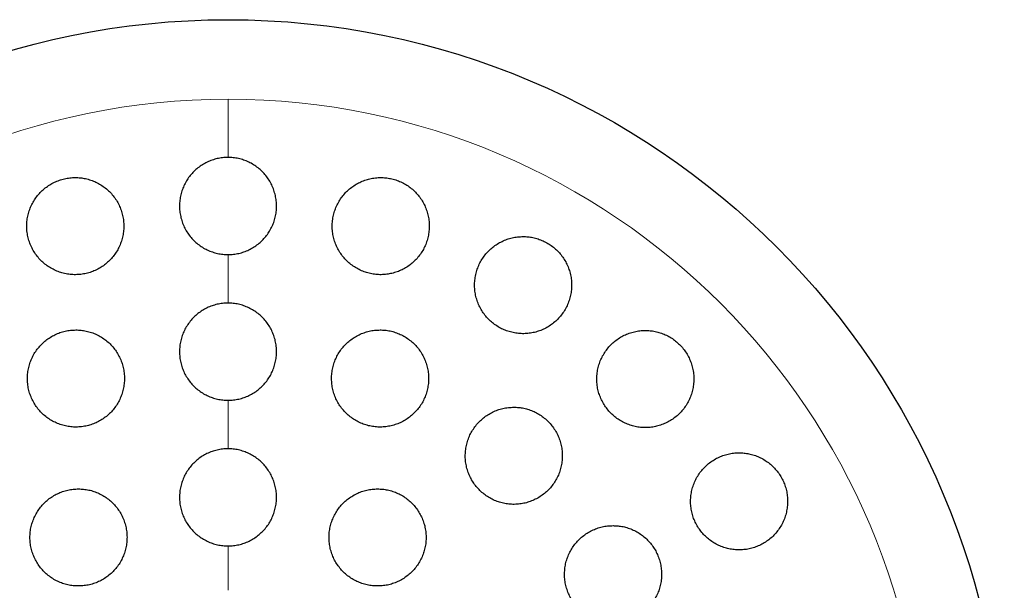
# Model space of a CAD drawing. Header units: millimetres. Extents: x 8 to 761, y 12 to 733.
# Tile 87 of 99: x 436 to 456, y 721 to 733. Entities that reach past the tile are written whole.
import ezdxf

# ---------------------------------------------------------------- set-up
doc = ezdxf.new("R2010")
doc.units = ezdxf.units.MM

msp = doc.modelspace()

# ---------------------------------------------------------------- linework, layer by layer
at = {"color": 252, "linetype": 'Continuous', "lineweight": 0}
for p, q in [((439.949, 731.56), (439.949, 730.362)), ((439.949, 728.362), (439.949, 727.362)), ((439.949, 725.362), (439.949, 724.362)), ((439.949, 722.362), (439.949, 721.449))]:
    msp.add_line(p, q, dxfattribs=at)
at = {"color": 7, "linetype": 'Continuous', "lineweight": 30}
msp.add_circle((439.949, 717.199), 16, dxfattribs=at)
at = {"color": 252, "linetype": 'Continuous', "lineweight": 0}
for start, end in [(90, 0), (0, 90)]:
    msp.add_arc((439.949, 717.199), 14.361, start, end, dxfattribs=at)
at = {"color": 7, "linetype": 'Continuous', "lineweight": 30}
for points, knots in [([(439.949, 730.362), (439.912, 730.361), (439.837, 730.359), (439.727, 730.339), (439.62, 730.309), (439.517, 730.266), (439.419, 730.213), (439.328, 730.149), (439.245, 730.075), (439.17, 729.993), (439.104, 729.902), (439.05, 729.804), (439.006, 729.701), (438.973, 729.593), (438.954, 729.482), (438.947, 729.369), (438.952, 729.255), (438.971, 729.143), (439.002, 729.034), (439.045, 728.928), (439.101, 728.828), (439.167, 728.735), (439.243, 728.651), (439.328, 728.575), (439.421, 728.51), (439.521, 728.456), (439.626, 728.414), (439.734, 728.384), (439.842, 728.365), (439.914, 728.363), (439.949, 728.362)], [0, 0, 0, 0, 0.035235, 0.070582, 0.105817, 0.141043, 0.176381, 0.211609, 0.24702, 0.282541, 0.317954, 0.353762, 0.389683, 0.425493, 0.461681, 0.497983, 0.534171, 0.570553, 0.607052, 0.643433, 0.679735, 0.716153, 0.752453, 0.788431, 0.824526, 0.860503, 0.896063, 0.931738, 0.967297, 1, 1, 1, 1]), ([(439.949, 728.362), (439.986, 728.364), (440.06, 728.366), (440.17, 728.385), (440.278, 728.416), (440.381, 728.458), (440.478, 728.512), (440.569, 728.576), (440.653, 728.649), (440.728, 728.732), (440.793, 728.823), (440.848, 728.92), (440.892, 729.024), (440.924, 729.132), (440.944, 729.243), (440.951, 729.356), (440.945, 729.469), (440.926, 729.581), (440.895, 729.691), (440.852, 729.797), (440.797, 729.896), (440.73, 729.989), (440.654, 730.074), (440.569, 730.149), (440.476, 730.214), (440.376, 730.269), (440.272, 730.311), (440.163, 730.341), (440.055, 730.359), (439.983, 730.361), (439.949, 730.362)], [0, 0, 0, 0, 0.0352366, 0.0705863, 0.1058236, 0.1410517, 0.1763918, 0.2116216, 0.2470325, 0.2825548, 0.3179677, 0.3537736, 0.3896919, 0.4254993, 0.461684, 0.497983, 0.534168, 0.5705498, 0.6070476, 0.6434283, 0.6797322, 0.7161531, 0.752455, 0.7884365, 0.8245346, 0.8605142, 0.8960753, 0.9317514, 0.9673115, 1, 1, 1, 1]), ([(436.8, 729.948), (436.763, 729.947), (436.689, 729.944), (436.58, 729.925), (436.472, 729.895), (436.369, 729.852), (436.272, 729.799), (436.181, 729.735), (436.097, 729.662), (436.023, 729.579), (435.957, 729.489), (435.902, 729.392), (435.859, 729.289), (435.826, 729.182), (435.806, 729.072), (435.799, 728.96), (435.803, 728.847), (435.821, 728.735), (435.852, 728.626), (435.894, 728.52), (435.949, 728.42), (436.014, 728.327), (436.09, 728.241), (436.175, 728.165), (436.267, 728.099), (436.367, 728.044), (436.472, 728.001), (436.581, 727.97), (436.693, 727.951), (436.805, 727.946), (436.918, 727.953), (437.028, 727.972), (437.135, 728.003), (437.238, 728.046), (437.336, 728.101), (437.426, 728.165), (437.509, 728.239), (437.583, 728.322), (437.648, 728.413), (437.702, 728.51), (437.745, 728.613), (437.776, 728.721), (437.796, 728.831), (437.803, 728.943), (437.797, 729.056), (437.778, 729.168), (437.747, 729.277), (437.704, 729.382), (437.649, 729.482), (437.583, 729.575), (437.506, 729.659), (437.421, 729.735), (437.327, 729.8), (437.227, 729.855), (437.122, 729.897), (437.014, 729.927), (436.907, 729.945), (436.836, 729.947), (436.8, 729.948)], [0, 0, 0, 0, 0.017577, 0.035211, 0.052788, 0.070365, 0.087998, 0.105575, 0.123173, 0.140828, 0.158427, 0.176171, 0.19397, 0.211715, 0.229663, 0.247667, 0.265616, 0.283741, 0.301922, 0.320047, 0.338241, 0.356494, 0.374688, 0.392813, 0.410997, 0.42912, 0.447066, 0.46507, 0.483015, 0.500754, 0.51855, 0.536289, 0.553885, 0.571538, 0.589134, 0.606712, 0.624345, 0.641924, 0.659613, 0.677357, 0.695047, 0.712929, 0.730867, 0.74875, 0.766826, 0.784959, 0.803035, 0.821222, 0.839467, 0.857654, 0.875816, 0.894036, 0.912198, 0.930208, 0.948277, 0.966287, 0.983144, 1, 1, 1, 1]), ([(443.097, 729.948), (443.06, 729.947), (442.985, 729.944), (442.874, 729.925), (442.767, 729.894), (442.663, 729.851), (442.566, 729.797), (442.474, 729.733), (442.391, 729.659), (442.316, 729.575), (442.25, 729.484), (442.195, 729.385), (442.152, 729.281), (442.12, 729.172), (442.101, 729.06), (442.095, 728.946), (442.101, 728.832), (442.121, 728.72), (442.153, 728.611), (442.198, 728.506), (442.254, 728.406), (442.32, 728.314), (442.397, 728.231), (442.482, 728.156), (442.575, 728.092), (442.674, 728.039), (442.779, 727.998), (442.886, 727.968), (442.997, 727.951), (443.108, 727.946), (443.219, 727.953), (443.328, 727.973), (443.435, 728.005), (443.537, 728.048), (443.635, 728.102), (443.725, 728.167), (443.808, 728.242), (443.883, 728.326), (443.948, 728.418), (444.002, 728.517), (444.045, 728.622), (444.075, 728.731), (444.093, 728.843), (444.099, 728.957), (444.091, 729.071), (444.071, 729.183), (444.038, 729.292), (443.993, 729.397), (443.936, 729.496), (443.869, 729.587), (443.791, 729.67), (443.706, 729.744), (443.612, 729.807), (443.513, 729.859), (443.408, 729.9), (443.303, 729.928), (443.199, 729.945), (443.131, 729.947), (443.097, 729.948)], [0, 0, 0, 0, 0.017727, 0.035512, 0.05324, 0.070961, 0.088737, 0.106459, 0.124319, 0.142235, 0.160097, 0.178156, 0.196273, 0.214333, 0.232514, 0.250754, 0.268935, 0.287106, 0.305335, 0.323505, 0.341535, 0.359623, 0.377651, 0.395474, 0.413355, 0.431177, 0.44882, 0.46652, 0.484163, 0.501732, 0.519356, 0.536926, 0.554554, 0.572238, 0.589868, 0.607664, 0.625515, 0.643312, 0.661312, 0.67937, 0.697371, 0.715526, 0.733739, 0.751894, 0.770084, 0.788332, 0.806521, 0.824607, 0.842752, 0.860837, 0.878727, 0.896675, 0.914564, 0.932255, 0.950002, 0.967693, 0.983846, 1, 1, 1, 1]), ([(446.031, 728.733), (445.993, 728.731), (445.918, 728.729), (445.807, 728.709), (445.699, 728.678), (445.595, 728.635), (445.497, 728.581), (445.405, 728.515), (445.321, 728.44), (445.246, 728.356), (445.181, 728.264), (445.126, 728.164), (445.083, 728.059), (445.052, 727.949), (445.034, 727.836), (445.029, 727.722), (445.036, 727.609), (445.057, 727.497), (445.09, 727.388), (445.135, 727.283), (445.191, 727.185), (445.258, 727.094), (445.335, 727.011), (445.42, 726.938), (445.513, 726.875), (445.611, 726.822), (445.715, 726.782), (445.823, 726.753), (445.932, 726.735), (446.044, 726.731), (446.154, 726.738), (446.264, 726.758), (446.371, 726.79), (446.474, 726.834), (446.571, 726.889), (446.662, 726.955), (446.745, 727.03), (446.82, 727.115), (446.884, 727.208), (446.938, 727.308), (446.981, 727.414), (447.011, 727.524), (447.028, 727.636), (447.033, 727.75), (447.024, 727.864), (447.003, 727.976), (446.969, 728.085), (446.923, 728.189), (446.866, 728.286), (446.798, 728.377), (446.721, 728.459), (446.635, 728.532), (446.542, 728.594), (446.443, 728.646), (446.339, 728.686), (446.235, 728.713), (446.131, 728.73), (446.064, 728.732), (446.031, 728.733)], [0, 0, 0, 0, 0.017878, 0.035815, 0.053694, 0.071565, 0.089492, 0.107364, 0.125386, 0.143464, 0.161486, 0.179652, 0.197876, 0.216042, 0.234226, 0.25247, 0.270654, 0.288721, 0.306847, 0.324913, 0.34278, 0.360705, 0.378571, 0.396245, 0.413976, 0.43165, 0.449223, 0.466852, 0.484426, 0.502031, 0.519693, 0.537299, 0.555054, 0.572865, 0.590621, 0.60858, 0.626595, 0.644555, 0.662686, 0.680875, 0.699006, 0.7172, 0.735453, 0.753647, 0.771765, 0.789941, 0.808058, 0.825992, 0.843985, 0.861919, 0.879646, 0.897431, 0.915158, 0.932748, 0.950394, 0.967985, 0.983992, 1, 1, 1, 1]), ([(439.949, 727.362), (439.911, 727.361), (439.837, 727.359), (439.726, 727.339), (439.619, 727.309), (439.515, 727.266), (439.417, 727.212), (439.326, 727.147), (439.242, 727.073), (439.167, 726.99), (439.102, 726.898), (439.047, 726.8), (439.004, 726.696), (438.972, 726.588), (438.953, 726.477), (438.947, 726.364), (438.953, 726.251), (438.972, 726.14), (439.003, 726.031), (439.046, 725.926), (439.102, 725.827), (439.168, 725.735), (439.243, 725.65), (439.328, 725.575), (439.421, 725.51), (439.52, 725.456), (439.625, 725.414), (439.733, 725.384), (439.842, 725.366), (439.914, 725.363), (439.949, 725.362)], [0, 0, 0, 0, 0.035462, 0.071037, 0.106498, 0.141955, 0.177525, 0.212982, 0.248544, 0.284219, 0.319783, 0.355571, 0.391472, 0.427261, 0.463263, 0.499379, 0.535381, 0.571491, 0.607716, 0.643825, 0.679888, 0.716066, 0.752128, 0.788009, 0.824006, 0.859885, 0.895531, 0.931292, 0.966937, 1, 1, 1, 1]), ([(439.949, 725.362), (439.986, 725.364), (440.061, 725.366), (440.171, 725.385), (440.279, 725.416), (440.382, 725.459), (440.48, 725.513), (440.572, 725.577), (440.655, 725.652), (440.73, 725.735), (440.795, 725.826), (440.85, 725.924), (440.893, 726.028), (440.925, 726.136), (440.944, 726.247), (440.951, 726.36), (440.945, 726.473), (440.926, 726.585), (440.894, 726.694), (440.851, 726.799), (440.796, 726.898), (440.73, 726.99), (440.654, 727.074), (440.569, 727.149), (440.476, 727.214), (440.377, 727.268), (440.273, 727.311), (440.164, 727.341), (440.056, 727.359), (439.983, 727.361), (439.949, 727.362)], [0, 0, 0, 0, 0.035462, 0.071038, 0.106501, 0.141959, 0.177529, 0.212988, 0.24855, 0.284225, 0.319788, 0.355575, 0.391476, 0.427264, 0.463264, 0.499379, 0.53538, 0.571489, 0.607714, 0.643823, 0.679887, 0.716066, 0.752129, 0.788011, 0.824009, 0.85989, 0.895536, 0.931297, 0.966943, 1, 1, 1, 1]), ([(436.815, 726.81), (436.777, 726.808), (436.703, 726.806), (436.592, 726.787), (436.485, 726.756), (436.381, 726.713), (436.283, 726.659), (436.192, 726.595), (436.108, 726.52), (436.034, 726.437), (435.968, 726.347), (435.914, 726.249), (435.871, 726.146), (435.839, 726.038), (435.819, 725.927), (435.813, 725.815), (435.818, 725.703), (435.837, 725.592), (435.867, 725.483), (435.91, 725.378), (435.965, 725.279), (436.03, 725.186), (436.105, 725.101), (436.19, 725.026), (436.283, 724.96), (436.382, 724.906), (436.487, 724.863), (436.596, 724.832), (436.707, 724.813), (436.82, 724.808), (436.932, 724.815), (437.043, 724.834), (437.151, 724.866), (437.254, 724.909), (437.352, 724.964), (437.443, 725.029), (437.526, 725.104), (437.6, 725.187), (437.664, 725.279), (437.718, 725.377), (437.761, 725.481), (437.792, 725.588), (437.81, 725.699), (437.817, 725.811), (437.81, 725.924), (437.791, 726.035), (437.759, 726.143), (437.716, 726.248), (437.66, 726.347), (437.595, 726.439), (437.518, 726.523), (437.433, 726.598), (437.34, 726.663), (437.24, 726.717), (437.135, 726.759), (437.028, 726.789), (436.921, 726.806), (436.85, 726.809), (436.815, 726.81)], [0, 0, 0, 0, 0.017711, 0.035478, 0.053189, 0.0709, 0.088668, 0.10638, 0.124089, 0.141855, 0.159564, 0.177341, 0.195174, 0.212952, 0.230841, 0.248786, 0.266676, 0.284673, 0.302727, 0.320724, 0.338778, 0.35689, 0.374944, 0.392978, 0.41107, 0.429103, 0.447049, 0.465052, 0.482997, 0.500824, 0.518709, 0.536537, 0.554271, 0.572061, 0.589795, 0.607498, 0.625258, 0.642962, 0.660711, 0.678517, 0.696267, 0.714119, 0.732027, 0.749879, 0.767845, 0.785868, 0.803834, 0.821878, 0.839979, 0.858023, 0.876072, 0.894179, 0.912227, 0.930206, 0.948243, 0.966222, 0.983111, 1, 1, 1, 1]), ([(443.083, 726.81), (443.045, 726.808), (442.971, 726.806), (442.86, 726.786), (442.752, 726.756), (442.648, 726.712), (442.55, 726.658), (442.458, 726.593), (442.374, 726.518), (442.3, 726.434), (442.234, 726.343), (442.18, 726.244), (442.137, 726.139), (442.105, 726.031), (442.087, 725.919), (442.081, 725.806), (442.088, 725.692), (442.107, 725.581), (442.14, 725.472), (442.184, 725.367), (442.239, 725.269), (442.306, 725.177), (442.382, 725.094), (442.467, 725.02), (442.559, 724.955), (442.658, 724.902), (442.762, 724.86), (442.87, 724.83), (442.981, 724.813), (443.093, 724.808), (443.204, 724.815), (443.314, 724.835), (443.422, 724.867), (443.525, 724.91), (443.622, 724.965), (443.713, 725.031), (443.796, 725.106), (443.871, 725.19), (443.935, 725.283), (443.989, 725.382), (444.032, 725.487), (444.062, 725.596), (444.08, 725.708), (444.085, 725.821), (444.077, 725.934), (444.057, 726.046), (444.024, 726.154), (443.979, 726.258), (443.922, 726.357), (443.856, 726.448), (443.779, 726.531), (443.693, 726.604), (443.6, 726.668), (443.501, 726.72), (443.397, 726.761), (443.291, 726.79), (443.186, 726.807), (443.117, 726.809), (443.083, 726.81)], [0, 0, 0, 0, 0.01782, 0.0356973, 0.0535178, 0.0713337, 0.0892062, 0.1070227, 0.1249222, 0.1428784, 0.1607783, 0.1787833, 0.1968454, 0.2148504, 0.2329061, 0.2510193, 0.2690746, 0.287103, 0.3051893, 0.3232172, 0.3411524, 0.3591452, 0.3770799, 0.3948975, 0.4127723, 0.4305896, 0.4483175, 0.4661021, 0.48383, 0.5015346, 0.5192955, 0.5370005, 0.5547574, 0.5725705, 0.590328, 0.6081902, 0.6261089, 0.6439716, 0.661947, 0.6799794, 0.697955, 0.7160024, 0.7341073, 0.7521545, 0.7702002, 0.7883036, 0.8063487, 0.8243187, 0.8423464, 0.8603158, 0.8781698, 0.8960812, 0.9139349, 0.9316846, 0.9494913, 0.967241, 0.9836205, 1, 1, 1, 1]), ([(448.55, 726.8), (448.512, 726.798), (448.436, 726.796), (448.325, 726.776), (448.216, 726.745), (448.112, 726.701), (448.013, 726.646), (447.921, 726.58), (447.837, 726.504), (447.762, 726.419), (447.697, 726.325), (447.643, 726.225), (447.6, 726.119), (447.57, 726.009), (447.552, 725.896), (447.548, 725.783), (447.556, 725.669), (447.577, 725.558), (447.611, 725.45), (447.656, 725.346), (447.713, 725.249), (447.78, 725.159), (447.856, 725.077), (447.941, 725.004), (448.033, 724.941), (448.131, 724.889), (448.235, 724.849), (448.342, 724.819), (448.452, 724.802), (448.563, 724.798), (448.674, 724.805), (448.784, 724.825), (448.892, 724.858), (448.995, 724.902), (449.093, 724.957), (449.184, 725.024), (449.268, 725.101), (449.342, 725.186), (449.407, 725.28), (449.46, 725.381), (449.502, 725.487), (449.531, 725.597), (449.548, 725.71), (449.552, 725.824), (449.542, 725.937), (449.52, 726.049), (449.486, 726.157), (449.44, 726.26), (449.383, 726.357), (449.315, 726.446), (449.238, 726.528), (449.153, 726.6), (449.061, 726.662), (448.962, 726.713), (448.858, 726.753), (448.754, 726.78), (448.651, 726.797), (448.583, 726.799), (448.55, 726.8)], [0, 0, 0, 0, 0.01803, 0.036119, 0.05415, 0.072174, 0.090256, 0.108281, 0.126425, 0.144626, 0.16277, 0.180963, 0.199214, 0.217407, 0.235509, 0.253669, 0.27177, 0.289683, 0.307653, 0.325564, 0.343274, 0.361041, 0.378751, 0.396335, 0.413975, 0.43156, 0.449147, 0.46679, 0.484379, 0.502094, 0.519866, 0.537583, 0.555498, 0.573469, 0.591385, 0.609486, 0.627645, 0.645746, 0.663939, 0.68219, 0.700382, 0.718527, 0.736731, 0.754875, 0.772854, 0.790891, 0.808869, 0.826638, 0.844464, 0.862233, 0.879843, 0.897509, 0.915119, 0.932689, 0.950315, 0.967886, 0.983943, 1, 1, 1, 1]), ([(445.839, 725.218), (445.801, 725.217), (445.726, 725.215), (445.615, 725.195), (445.506, 725.164), (445.402, 725.12), (445.304, 725.066), (445.212, 725), (445.128, 724.925), (445.053, 724.84), (444.988, 724.747), (444.934, 724.648), (444.891, 724.543), (444.86, 724.434), (444.842, 724.322), (444.837, 724.208), (444.844, 724.095), (444.865, 723.984), (444.898, 723.876), (444.942, 723.772), (444.998, 723.674), (445.064, 723.583), (445.14, 723.5), (445.225, 723.427), (445.317, 723.363), (445.416, 723.31), (445.52, 723.269), (445.628, 723.239), (445.738, 723.221), (445.85, 723.216), (445.961, 723.224), (446.072, 723.244), (446.179, 723.276), (446.283, 723.32), (446.381, 723.375), (446.472, 723.441), (446.555, 723.517), (446.63, 723.602), (446.694, 723.696), (446.747, 723.795), (446.79, 723.901), (446.819, 724.01), (446.836, 724.122), (446.841, 724.236), (446.833, 724.349), (446.812, 724.46), (446.778, 724.568), (446.733, 724.671), (446.676, 724.769), (446.609, 724.86), (446.533, 724.942), (446.447, 725.015), (446.355, 725.078), (446.256, 725.13), (446.152, 725.17), (446.046, 725.199), (445.942, 725.215), (445.873, 725.217), (445.839, 725.218)], [0, 0, 0, 0, 0.017937, 0.035932, 0.05387, 0.071803, 0.089793, 0.107727, 0.125735, 0.143801, 0.16181, 0.179866, 0.19798, 0.216035, 0.234061, 0.252144, 0.270169, 0.288099, 0.306087, 0.324016, 0.341829, 0.359699, 0.377511, 0.395236, 0.413018, 0.430744, 0.448449, 0.466211, 0.483916, 0.501677, 0.519494, 0.537256, 0.555123, 0.573047, 0.590915, 0.608895, 0.626932, 0.644912, 0.662961, 0.681067, 0.699116, 0.71716, 0.735261, 0.753304, 0.77127, 0.789293, 0.807257, 0.825106, 0.843012, 0.860861, 0.878607, 0.89641, 0.914156, 0.931858, 0.949617, 0.96732, 0.98366, 1, 1, 1, 1]), ([(439.949, 724.362), (439.911, 724.361), (439.837, 724.359), (439.726, 724.339), (439.618, 724.308), (439.514, 724.265), (439.416, 724.211), (439.324, 724.146), (439.24, 724.071), (439.166, 723.987), (439.1, 723.896), (439.046, 723.797), (439.003, 723.693), (438.972, 723.585), (438.953, 723.474), (438.947, 723.361), (438.953, 723.249), (438.972, 723.137), (439.004, 723.029), (439.047, 722.925), (439.102, 722.826), (439.168, 722.734), (439.244, 722.65), (439.328, 722.575), (439.421, 722.511), (439.52, 722.457), (439.624, 722.414), (439.733, 722.384), (439.841, 722.366), (439.914, 722.363), (439.949, 722.362)], [0, 0, 0, 0, 0.035624, 0.071362, 0.106986, 0.142608, 0.178343, 0.213965, 0.249635, 0.285418, 0.321089, 0.356861, 0.392746, 0.428519, 0.464387, 0.500369, 0.536238, 0.572154, 0.608185, 0.644101, 0.679995, 0.716005, 0.751899, 0.787712, 0.82364, 0.859452, 0.895159, 0.930981, 0.966687, 1, 1, 1, 1]), ([(439.949, 722.362), (439.986, 722.364), (440.061, 722.366), (440.172, 722.386), (440.28, 722.416), (440.383, 722.46), (440.482, 722.514), (440.573, 722.579), (440.657, 722.654), (440.732, 722.737), (440.797, 722.829), (440.851, 722.927), (440.894, 723.031), (440.926, 723.14), (440.944, 723.251), (440.951, 723.363), (440.944, 723.476), (440.925, 723.587), (440.894, 723.696), (440.85, 723.8), (440.795, 723.899), (440.729, 723.991), (440.654, 724.075), (440.569, 724.149), (440.477, 724.214), (440.378, 724.268), (440.273, 724.31), (440.165, 724.341), (440.056, 724.359), (439.984, 724.361), (439.949, 724.362)], [0, 0, 0, 0, 0.035624, 0.071362, 0.106987, 0.142609, 0.178344, 0.213967, 0.249637, 0.28542, 0.32109, 0.356862, 0.392747, 0.42852, 0.464387, 0.500369, 0.536237, 0.572153, 0.608184, 0.6441, 0.679995, 0.716005, 0.751899, 0.787713, 0.823641, 0.859453, 0.895161, 0.930982, 0.966689, 1, 1, 1, 1]), ([(450.483, 724.28), (450.445, 724.279), (450.369, 724.277), (450.257, 724.257), (450.148, 724.225), (450.043, 724.181), (449.944, 724.125), (449.852, 724.059), (449.768, 723.982), (449.692, 723.896), (449.627, 723.803), (449.574, 723.702), (449.532, 723.596), (449.502, 723.486), (449.485, 723.374), (449.481, 723.26), (449.49, 723.147), (449.511, 723.037), (449.544, 722.929), (449.589, 722.827), (449.646, 722.73), (449.712, 722.64), (449.788, 722.559), (449.872, 722.486), (449.964, 722.423), (450.062, 722.371), (450.166, 722.33), (450.273, 722.301), (450.383, 722.283), (450.495, 722.279), (450.607, 722.286), (450.718, 722.306), (450.826, 722.339), (450.929, 722.383), (451.028, 722.44), (451.12, 722.507), (451.203, 722.584), (451.278, 722.67), (451.342, 722.765), (451.395, 722.866), (451.436, 722.972), (451.465, 723.082), (451.481, 723.195), (451.485, 723.308), (451.475, 723.421), (451.453, 723.531), (451.419, 723.638), (451.373, 723.741), (451.316, 723.837), (451.249, 723.926), (451.173, 724.007), (451.088, 724.079), (450.996, 724.141), (450.897, 724.193), (450.793, 724.233), (450.689, 724.261), (450.585, 724.277), (450.517, 724.279), (450.483, 724.28)], [0, 0, 0, 0, 0.018143, 0.036343, 0.054487, 0.072626, 0.090823, 0.108963, 0.127157, 0.14541, 0.163603, 0.181736, 0.199928, 0.21806, 0.236019, 0.254036, 0.271993, 0.289744, 0.307552, 0.325303, 0.342904, 0.360563, 0.378165, 0.39574, 0.41337, 0.430946, 0.448625, 0.466359, 0.484039, 0.501908, 0.519833, 0.537703, 0.555769, 0.573892, 0.591958, 0.610141, 0.628383, 0.646566, 0.664734, 0.68296, 0.701127, 0.71915, 0.737231, 0.755253, 0.773067, 0.790939, 0.808752, 0.826388, 0.844081, 0.861718, 0.879285, 0.896908, 0.914475, 0.932108, 0.949797, 0.967432, 0.983716, 1, 1, 1, 1]), ([(436.867, 723.537), (436.829, 723.535), (436.755, 723.533), (436.644, 723.513), (436.536, 723.483), (436.432, 723.439), (436.334, 723.385), (436.242, 723.32), (436.158, 723.245), (436.084, 723.161), (436.018, 723.07), (435.964, 722.972), (435.921, 722.868), (435.89, 722.76), (435.871, 722.649), (435.865, 722.537), (435.871, 722.425), (435.89, 722.314), (435.921, 722.206), (435.964, 722.101), (436.019, 722.003), (436.084, 721.911), (436.16, 721.827), (436.244, 721.752), (436.336, 721.686), (436.435, 721.632), (436.54, 721.589), (436.649, 721.559), (436.76, 721.54), (436.873, 721.535), (436.985, 721.542), (437.096, 721.561), (437.204, 721.593), (437.308, 721.637), (437.406, 721.692), (437.497, 721.758), (437.58, 721.833), (437.655, 721.917), (437.719, 722.009), (437.772, 722.108), (437.815, 722.212), (437.845, 722.32), (437.863, 722.431), (437.869, 722.543), (437.862, 722.655), (437.842, 722.766), (437.81, 722.874), (437.766, 722.978), (437.711, 723.076), (437.645, 723.168), (437.569, 723.251), (437.484, 723.326), (437.391, 723.391), (437.292, 723.444), (437.187, 723.486), (437.08, 723.515), (436.973, 723.533), (436.902, 723.535), (436.867, 723.537)], [0, 0, 0, 0, 0.017812, 0.035681, 0.053494, 0.071307, 0.089177, 0.10699, 0.124789, 0.142645, 0.160445, 0.178258, 0.196129, 0.213942, 0.231799, 0.249712, 0.267569, 0.285478, 0.303444, 0.321353, 0.339302, 0.357308, 0.375256, 0.393214, 0.411229, 0.429187, 0.447119, 0.465108, 0.48304, 0.500923, 0.518864, 0.536746, 0.554579, 0.572468, 0.590301, 0.608103, 0.625962, 0.643765, 0.66157, 0.679433, 0.697239, 0.715079, 0.732977, 0.750818, 0.768711, 0.786661, 0.804554, 0.822493, 0.840489, 0.858427, 0.876386, 0.894402, 0.912361, 0.930304, 0.948305, 0.966249, 0.983124, 1, 1, 1, 1]), ([(443.031, 723.537), (442.993, 723.535), (442.918, 723.533), (442.807, 723.513), (442.699, 723.482), (442.595, 723.439), (442.496, 723.384), (442.405, 723.319), (442.321, 723.244), (442.246, 723.16), (442.181, 723.068), (442.127, 722.969), (442.084, 722.864), (442.053, 722.756), (442.034, 722.644), (442.029, 722.531), (442.035, 722.418), (442.055, 722.307), (442.087, 722.199), (442.131, 722.095), (442.186, 721.997), (442.252, 721.905), (442.328, 721.822), (442.413, 721.748), (442.505, 721.683), (442.604, 721.63), (442.708, 721.588), (442.816, 721.558), (442.927, 721.54), (443.039, 721.535), (443.151, 721.542), (443.262, 721.561), (443.369, 721.594), (443.473, 721.637), (443.571, 721.693), (443.662, 721.759), (443.745, 721.834), (443.82, 721.919), (443.884, 722.012), (443.938, 722.111), (443.98, 722.216), (444.01, 722.325), (444.028, 722.436), (444.033, 722.549), (444.025, 722.662), (444.004, 722.773), (443.972, 722.881), (443.927, 722.985), (443.871, 723.082), (443.804, 723.173), (443.728, 723.256), (443.643, 723.33), (443.55, 723.394), (443.451, 723.446), (443.346, 723.488), (443.24, 723.516), (443.135, 723.533), (443.065, 723.535), (443.031, 723.537)], [0, 0, 0, 0, 0.017879, 0.035815, 0.053693, 0.07157, 0.089504, 0.107381, 0.125296, 0.143267, 0.161182, 0.179134, 0.197143, 0.215094, 0.233051, 0.251064, 0.269021, 0.286948, 0.304933, 0.322859, 0.340736, 0.35867, 0.376547, 0.394375, 0.412259, 0.430086, 0.447887, 0.465745, 0.483546, 0.501354, 0.519219, 0.537028, 0.554874, 0.572778, 0.590625, 0.608524, 0.626479, 0.644378, 0.662321, 0.680321, 0.698264, 0.716223, 0.734239, 0.752198, 0.770137, 0.788134, 0.806074, 0.823967, 0.841919, 0.859812, 0.877653, 0.895552, 0.913393, 0.931199, 0.949061, 0.966867, 0.983433, 1, 1, 1, 1]), ([(447.885, 722.78), (447.847, 722.779), (447.772, 722.777), (447.66, 722.757), (447.551, 722.726), (447.447, 722.682), (447.348, 722.627), (447.256, 722.561), (447.172, 722.485), (447.097, 722.399), (447.032, 722.307), (446.978, 722.207), (446.936, 722.101), (446.905, 721.992), (446.888, 721.88), (446.883, 721.767), (446.89, 721.655), (446.911, 721.544), (446.944, 721.436), (446.988, 721.333), (447.044, 721.236), (447.11, 721.145), (447.185, 721.063), (447.27, 720.989), (447.362, 720.926), (447.46, 720.873), (447.564, 720.831), (447.672, 720.801), (447.783, 720.784), (447.895, 720.778), (448.007, 720.786), (448.118, 720.806), (448.226, 720.838), (448.329, 720.882), (448.428, 720.938), (448.519, 721.005), (448.603, 721.082), (448.677, 721.167), (448.741, 721.261), (448.795, 721.361), (448.836, 721.466), (448.866, 721.576), (448.882, 721.688), (448.887, 721.801), (448.878, 721.913), (448.857, 722.024), (448.823, 722.131), (448.778, 722.234), (448.722, 722.331), (448.655, 722.421), (448.579, 722.503), (448.494, 722.576), (448.402, 722.639), (448.303, 722.691), (448.199, 722.732), (448.093, 722.76), (447.988, 722.777), (447.919, 722.779), (447.885, 722.78)], [0, 0, 0, 0, 0.018027, 0.036113, 0.05414, 0.072166, 0.090249, 0.108275, 0.126331, 0.144445, 0.162501, 0.180524, 0.198605, 0.216627, 0.234552, 0.252536, 0.270461, 0.288269, 0.306135, 0.323943, 0.341666, 0.359446, 0.377169, 0.394875, 0.412638, 0.430344, 0.448109, 0.465929, 0.483694, 0.501566, 0.519494, 0.537366, 0.55535, 0.573391, 0.591374, 0.609425, 0.627532, 0.645582, 0.663624, 0.681724, 0.699765, 0.717727, 0.735746, 0.753706, 0.771551, 0.789452, 0.807296, 0.825039, 0.842839, 0.860583, 0.878285, 0.896044, 0.913746, 0.931485, 0.94928, 0.967019, 0.983509, 1, 1, 1, 1])]:
    msp.add_open_spline(points, degree=3, knots=knots, dxfattribs=at)

doc.saveas('drawing.dxf')
